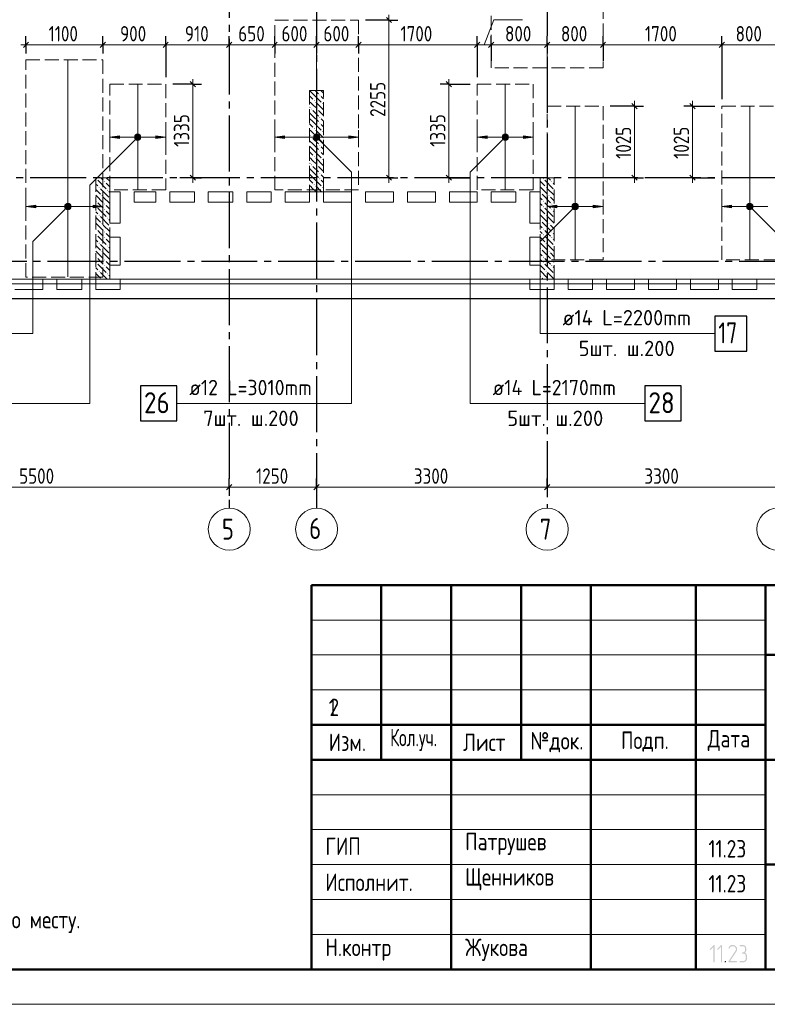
# Model space of a CAD drawing. Header units: millimetres. Extents: x 0 to 43617, y 0 to 59400.
# Tile 10 of 29: x 18824 to 29525, y 0 to 14092. Entities that reach past the tile are written whole.
import ezdxf

# ---------------------------------------------------------------- set-up
doc = ezdxf.new("R2010")
doc.units = ezdxf.units.MM
doc.linetypes.add('______2', pattern=[270, 200, -70])
doc.linetypes.add('______5', pattern=[1100, 800, -100, 100, -100])
for name, color, linetype, lineweight in [('Standard', 7, 'Continuous', 25), ('ДОП Верх по У', 7, 'Continuous', 25), ('ЖБ Пилон', 180, 'Continuous', 25), ('Оси', 40, '______5', 18), ('Позиционная метка номер позиции', 7, 'Continuous', 13), ('Примечания', 7, 'Continuous', 25)]:
    doc.layers.add(name, color=color, linetype=linetype, lineweight=lineweight)
doc.layers.add('ЖБ Перекрытие верхний уровень', color=7, linetype='Continuous', lineweight=25, true_color=0xe0e0ff)
doc.styles.add('GOST 2.304-81', font='txt')
doc.styles.add('ISOCPEUR', font='txt')

msp = doc.modelspace()

# ---------------------------------------------------------------- hatches: boundary and pattern name
at = {"layer": 'Standard', "linetype": 'Continuous', "lineweight": 25, "transparency": 33554687}
for points in [[(28772, 610), (28772, 609), (28772, 608), (28772, 607), (28771, 606), (28771, 605), (28771, 605), (28770, 604), (28769, 603), (28768, 602), (28767, 602), (28765, 601), (28763, 601), (28763, 601), (28762, 601), (28761, 602), (28761, 602), (28760, 602), (28759, 602), (28758, 603), (28757, 603), (28756, 604), (28756, 605), (28755, 605), (28755, 606), (28755, 607), (28754, 608), (28754, 609), (28754, 610), (28754, 820), (28716, 782), (28715, 780), (28713, 780), (28712, 779), (28710, 779), (28708, 779), (28707, 780), (28705, 780), (28704, 782), (28702, 783), (28702, 785), (28701, 786), (28701, 788), (28701, 788), (28701, 789), (28701, 790), (28702, 790), (28702, 791), (28702, 792), (28703, 793), (28704, 794), (28757, 848), (28758, 849), (28760, 849), (28761, 850), (28763, 850), (28765, 850), (28766, 849), (28768, 849), (28769, 848), (28770, 847), (28770, 846), (28771, 846), (28771, 845), (28772, 844), (28772, 843), (28772, 842), (28772, 841)], [(28878, 610), (28878, 609), (28878, 608), (28878, 607), (28878, 606), (28878, 605), (28877, 605), (28877, 604), (28876, 603), (28875, 602), (28873, 602), (28872, 601), (28870, 601), (28869, 601), (28869, 601), (28868, 602), (28867, 602), (28866, 602), (28865, 602), (28865, 603), (28863, 603), (28863, 604), (28862, 605), (28862, 605), (28861, 606), (28861, 607), (28861, 608), (28861, 609), (28861, 610), (28861, 820), (28823, 782), (28821, 780), (28820, 780), (28818, 779), (28817, 779), (28815, 779), (28813, 780), (28812, 780), (28810, 782), (28809, 783), (28808, 785), (28808, 786), (28808, 788), (28808, 788), (28808, 789), (28808, 790), (28808, 790), (28809, 791), (28809, 792), (28810, 793), (28810, 794), (28863, 848), (28865, 849), (28866, 849), (28868, 850), (28869, 850), (28871, 850), (28873, 849), (28874, 849), (28876, 848), (28876, 847), (28877, 846), (28877, 846), (28878, 845), (28878, 844), (28878, 843), (28878, 842), (28878, 841)], [(29082, 601), (28976, 601), (28975, 601), (28973, 602), (28971, 603), (28970, 604), (28969, 606), (28968, 607), (28967, 609), (28967, 611), (28967, 612), (28968, 613), (28968, 614), (28969, 615), (29066, 763), (29070, 770), (29073, 776), (29074, 779), (29074, 782), (29075, 786), (29075, 789), (29075, 791), (29075, 793), (29074, 795), (29074, 798), (29073, 800), (29073, 802), (29072, 804), (29071, 806), (29070, 807), (29069, 809), (29068, 811), (29067, 813), (29065, 814), (29064, 816), (29062, 818), (29060, 819), (29059, 821), (29057, 822), (29055, 823), (29053, 824), (29051, 826), (29049, 827), (29047, 828), (29045, 828), (29043, 829), (29041, 830), (29039, 831), (29036, 831), (29034, 831), (29032, 832), (29030, 832), (29028, 832), (29024, 832), (29021, 831), (29018, 831), (29016, 830), (29013, 829), (29010, 828), (29007, 827), (29005, 825), (29002, 823), (29000, 821), (28997, 819), (28995, 816), (28993, 813), (28991, 809), (28989, 806), (28988, 802), (28987, 800), (28986, 799), (28985, 798), (28984, 798), (28984, 797), (28982, 797), (28981, 796), (28980, 796), (28978, 796), (28976, 797), (28974, 797), (28973, 798), (28972, 799), (28972, 800), (28971, 800), (28971, 801), (28971, 802), (28970, 803), (28970, 804), (28970, 805), (28971, 808), (28972, 811), (28973, 813), (28974, 816), (28975, 818), (28976, 820), (28978, 823), (28979, 825), (28980, 827), (28982, 829), (28983, 831), (28985, 832), (28987, 834), (28988, 836), (28990, 837), (28992, 839), (28994, 840), (28998, 843), (29001, 845), (29005, 846), (29009, 848), (29013, 849), (29018, 849), (29022, 850), (29027, 850), (29030, 850), (29033, 850), (29036, 849), (29039, 849), (29042, 848), (29045, 848), (29048, 847), (29051, 846), (29054, 845), (29056, 843), (29059, 842), (29062, 840), (29064, 839), (29067, 837), (29070, 835), (29072, 833), (29075, 830), (29077, 828), (29079, 826), (29081, 823), (29083, 820), (29085, 818), (29087, 815), (29088, 813), (29089, 810), (29090, 807), (29091, 804), (29092, 801), (29092, 798), (29093, 795), (29093, 792), (29093, 789), (29093, 784), (29092, 780), (29092, 776), (29090, 772), (29090, 770), (29089, 767), (29088, 765), (29087, 763), (29086, 760), (29084, 758), (29083, 755), (29081, 753), (28993, 619), (29082, 619), (29084, 619), (29086, 618), (29087, 618), (29088, 616), (29090, 615), (29091, 613), (29091, 612), (29091, 610), (29091, 609), (29091, 607), (29090, 606), (29089, 604), (29088, 603), (29088, 603), (29087, 602), (29086, 602), (29085, 602), (29084, 601), (29083, 601)], [(29205, 737), (29208, 736), (29211, 734), (29214, 732), (29216, 730), (29219, 727), (29221, 724), (29223, 722), (29225, 718), (29227, 715), (29229, 712), (29230, 708), (29232, 705), (29233, 701), (29233, 697), (29234, 694), (29234, 690), (29234, 655), (29234, 652), (29233, 649), (29233, 646), (29233, 644), (29232, 641), (29231, 639), (29231, 636), (29230, 634), (29229, 632), (29228, 629), (29226, 627), (29225, 625), (29223, 623), (29222, 621), (29220, 619), (29218, 617), (29216, 615), (29214, 613), (29212, 611), (29210, 610), (29208, 609), (29205, 607), (29203, 606), (29201, 605), (29198, 604), (29196, 603), (29194, 603), (29191, 602), (29188, 602), (29186, 602), (29183, 601), (29180, 601), (29136, 601), (29134, 601), (29132, 602), (29131, 603), (29129, 604), (29128, 605), (29128, 607), (29127, 608), (29127, 610), (29127, 611), (29128, 613), (29128, 614), (29129, 616), (29130, 616), (29130, 617), (29131, 618), (29132, 618), (29133, 619), (29134, 619), (29135, 619), (29136, 619), (29180, 619), (29184, 619), (29188, 620), (29191, 620), (29194, 622), (29197, 623), (29200, 625), (29203, 627), (29206, 629), (29208, 632), (29210, 635), (29212, 638), (29213, 641), (29215, 644), (29215, 647), (29216, 651), (29216, 655), (29216, 690), (29216, 694), (29215, 697), (29215, 701), (29213, 704), (29212, 707), (29210, 710), (29208, 713), (29206, 715), (29203, 718), (29200, 720), (29197, 722), (29194, 723), (29191, 724), (29188, 725), (29184, 726), (29180, 726), (29171, 726), (29169, 726), (29168, 726), (29166, 727), (29165, 728), (29164, 730), (29163, 731), (29163, 733), (29163, 735), (29163, 736), (29163, 737), (29164, 738), (29165, 740), (29165, 741), (29166, 742), (29167, 742), (29167, 743), (29168, 743), (29169, 743), (29170, 743), (29171, 743), (29175, 743), (29179, 744), (29182, 745), (29185, 746), (29188, 747), (29191, 749), (29194, 751), (29197, 754), (29199, 756), (29201, 759), (29203, 762), (29204, 765), (29206, 768), (29206, 772), (29207, 775), (29207, 779), (29207, 797), (29207, 800), (29206, 804), (29206, 807), (29204, 810), (29203, 814), (29201, 816), (29199, 819), (29197, 822), (29194, 824), (29191, 826), (29188, 828), (29185, 830), (29182, 831), (29179, 832), (29175, 832), (29171, 832), (29136, 832), (29134, 832), (29132, 833), (29131, 834), (29129, 835), (29128, 836), (29128, 838), (29127, 839), (29127, 841), (29127, 842), (29128, 844), (29128, 845), (29129, 847), (29130, 847), (29130, 848), (29131, 849), (29132, 849), (29133, 850), (29134, 850), (29135, 850), (29136, 850), (29171, 850), (29174, 850), (29177, 850), (29180, 849), (29182, 849), (29185, 849), (29187, 848), (29190, 847), (29192, 846), (29194, 845), (29197, 844), (29199, 843), (29201, 841), (29203, 840), (29205, 838), (29207, 836), (29209, 835), (29211, 833), (29213, 831), (29214, 829), (29216, 826), (29217, 824), (29219, 822), (29220, 820), (29221, 817), (29222, 815), (29222, 813), (29223, 810), (29224, 807), (29224, 805), (29224, 802), (29225, 800), (29225, 797), (29225, 779), (29225, 773), (29225, 772), (29225, 771), (29225, 770), (29224, 770), (29224, 768), (29224, 767), (29223, 767), (29223, 766), (29223, 764), (29222, 761), (29221, 759), (29220, 756), (29218, 753), (29217, 751), (29215, 749), (29214, 746), (29212, 744), (29210, 742), (29208, 740)], [(28923, 619), (28924, 619), (28926, 618), (28927, 618), (28929, 616), (28930, 615), (28931, 613), (28932, 612), (28932, 610), (28932, 609), (28931, 607), (28930, 606), (28929, 604), (28929, 603), (28928, 603), (28927, 602), (28927, 602), (28926, 602), (28925, 601), (28924, 601), (28923, 601), (28921, 601), (28919, 602), (28917, 603), (28916, 604), (28915, 605), (28914, 607), (28914, 608), (28914, 610), (28914, 611), (28914, 613), (28915, 614), (28916, 616), (28917, 616), (28917, 617), (28918, 618), (28919, 618), (28920, 619), (28921, 619), (28922, 619)]]:
    msp.add_hatch(color=7, dxfattribs=at).paths.add_polyline_path(points, flags=16)
at = {"layer": 'ДОП Верх по У', "linetype": 'Continuous', "lineweight": 13, "transparency": 33554687}
for points in [[(20254, 12391), (20114, 12411), (20254, 12431)], [(22614, 12391), (22474, 12411), (22614, 12431)], [(25514, 12391), (25374, 12411), (25514, 12431)], [(19054, 11398), (18914, 11418), (19054, 11438)], [(26514, 11398), (26374, 11418), (26514, 11438)], [(29014, 11398), (28874, 11418), (29014, 11438)]]:
    msp.add_hatch(color=7, dxfattribs=at).paths.add_polyline_path(points, flags=16)
for points in [[(20482, 12392), (20482, 12430), (20476, 12411)], [(20482, 12430), (20495, 12379), (20495, 12443)], [(20482, 12430), (20482, 12392), (20495, 12379)], [(20495, 12443), (20514, 12374), (20514, 12449)], [(20495, 12443), (20495, 12379), (20514, 12374)], [(20514, 12449), (20514, 12374), (20533, 12379)], [(20514, 12449), (20533, 12379), (20533, 12443)], [(20533, 12443), (20533, 12379), (20546, 12392)], [(20533, 12443), (20546, 12392), (20546, 12430)], [(20546, 12430), (20546, 12392), (20551, 12411)], [(20774, 12391), (20914, 12411), (20774, 12431)], [(23042, 12392), (23042, 12430), (23036, 12411)], [(23042, 12430), (23055, 12379), (23055, 12443)], [(23042, 12430), (23042, 12392), (23055, 12379)], [(23055, 12443), (23074, 12374), (23074, 12449)], [(23055, 12443), (23055, 12379), (23074, 12374)], [(23074, 12449), (23074, 12374), (23093, 12379)], [(23074, 12449), (23093, 12379), (23093, 12443)], [(23093, 12443), (23093, 12379), (23106, 12392)], [(23093, 12443), (23106, 12392), (23106, 12430)], [(23106, 12430), (23106, 12392), (23111, 12411)], [(23534, 12391), (23674, 12411), (23534, 12431)], [(25742, 12392), (25742, 12430), (25736, 12411)], [(25742, 12430), (25755, 12379), (25755, 12443)], [(25742, 12430), (25742, 12392), (25755, 12379)], [(25755, 12443), (25774, 12374), (25774, 12449)], [(25755, 12443), (25755, 12379), (25774, 12374)], [(25774, 12449), (25774, 12374), (25793, 12379)], [(25774, 12449), (25793, 12379), (25793, 12443)], [(25793, 12443), (25793, 12379), (25806, 12392)], [(25793, 12443), (25806, 12392), (25806, 12430)], [(25806, 12430), (25806, 12392), (25811, 12411)], [(26034, 12391), (26174, 12411), (26034, 12431)], [(19482, 11399), (19482, 11437), (19477, 11418)], [(19482, 11437), (19495, 11386), (19495, 11450)], [(19482, 11437), (19482, 11399), (19495, 11386)], [(19495, 11450), (19514, 11380), (19514, 11455)], [(19495, 11450), (19495, 11386), (19514, 11380)], [(19514, 11455), (19514, 11380), (19533, 11386)], [(19514, 11455), (19533, 11386), (19533, 11450)], [(19533, 11450), (19533, 11386), (19546, 11399)], [(19533, 11450), (19546, 11399), (19546, 11437)], [(19546, 11437), (19546, 11399), (19551, 11418)], [(19874, 11398), (20014, 11418), (19874, 11438)], [(26742, 11399), (26742, 11437), (26736, 11418)], [(26742, 11437), (26755, 11386), (26755, 11450)], [(26742, 11437), (26742, 11399), (26755, 11386)], [(26755, 11450), (26774, 11380), (26774, 11455)], [(26755, 11450), (26755, 11386), (26774, 11380)], [(26774, 11455), (26774, 11380), (26793, 11386)], [(26774, 11455), (26793, 11386), (26793, 11450)], [(26793, 11450), (26793, 11386), (26806, 11399)], [(26793, 11450), (26806, 11399), (26806, 11437)], [(26806, 11437), (26806, 11399), (26811, 11418)], [(27034, 11398), (27174, 11418), (27034, 11438)], [(29242, 11399), (29242, 11437), (29236, 11418)], [(29242, 11437), (29255, 11386), (29255, 11450)], [(29242, 11437), (29242, 11399), (29255, 11386)], [(29255, 11450), (29274, 11380), (29274, 11455)], [(29255, 11450), (29255, 11386), (29274, 11380)], [(29274, 11455), (29274, 11380), (29293, 11386)], [(29274, 11455), (29293, 11386), (29293, 11450)], [(29293, 11450), (29293, 11386), (29306, 11399)], [(29293, 11450), (29306, 11399), (29306, 11437)], [(29306, 11437), (29306, 11399), (29311, 11418)]]:
    msp.add_hatch(color=7, dxfattribs=at).paths.add_polyline_path(points)
at = {"layer": 'ЖБ Пилон', "linetype": 'Continuous', "lineweight": 18, "transparency": 33554687}
for points in [[(23114, 13013), (23121, 13020), (23127, 13013), (23121, 13007)], [(23034, 12933), (23041, 12940), (23047, 12933), (23041, 12927)], [(23154, 12893), (23161, 12900), (23167, 12893), (23161, 12887)], [(22994, 12813), (23001, 12820), (23007, 12813), (23001, 12807)], [(23074, 12813), (23081, 12820), (23087, 12813), (23081, 12807)], [(23114, 12693), (23121, 12700), (23127, 12693), (23121, 12687)], [(23114, 12613), (23121, 12620), (23127, 12613), (23121, 12607)], [(22994, 12413), (23001, 12420), (23007, 12413), (23001, 12407)], [(23034, 12533), (23041, 12540), (23047, 12533), (23041, 12527)], [(23074, 12413), (23081, 12420), (23087, 12413), (23081, 12407)], [(23154, 12493), (23161, 12500), (23167, 12493), (23161, 12487)], [(23114, 12293), (23121, 12300), (23127, 12293), (23121, 12287)], [(23034, 12133), (23041, 12140), (23047, 12133), (23041, 12127)], [(23114, 12213), (23121, 12220), (23127, 12213), (23121, 12207)], [(22994, 12013), (23001, 12020), (23007, 12013), (23001, 12007)], [(23074, 12013), (23081, 12020), (23087, 12013), (23081, 12007)], [(23154, 12093), (23161, 12100), (23167, 12093), (23161, 12087)], [(23114, 11893), (23121, 11900), (23127, 11893), (23121, 11887)], [(19914, 11813), (19921, 11820), (19927, 11813), (19921, 11807)], [(19954, 11693), (19961, 11700), (19967, 11693), (19961, 11687)], [(20034, 11773), (20041, 11780), (20047, 11773), (20041, 11767)], [(23034, 11733), (23041, 11740), (23047, 11733), (23041, 11727)], [(23114, 11813), (23121, 11820), (23127, 11813), (23121, 11807)], [(23154, 11693), (23161, 11700), (23167, 11693), (23161, 11687)], [(26314, 11813), (26321, 11820), (26327, 11813), (26321, 11807)], [(26354, 11693), (26361, 11700), (26367, 11693), (26361, 11687)], [(26434, 11773), (26441, 11780), (26447, 11773), (26441, 11767)], [(19994, 11573), (20001, 11580), (20007, 11573), (20001, 11567)], [(20074, 11653), (20081, 11660), (20087, 11653), (20081, 11647)], [(26274, 11613), (26281, 11620), (26287, 11613), (26281, 11607)], [(26394, 11573), (26401, 11580), (26407, 11573), (26401, 11567)], [(19914, 11493), (19921, 11500), (19927, 11493), (19921, 11487)], [(19914, 11413), (19921, 11420), (19927, 11413), (19921, 11407)], [(20034, 11453), (20041, 11460), (20047, 11453), (20041, 11447)], [(26314, 11493), (26321, 11500), (26327, 11493), (26321, 11487)], [(26314, 11413), (26321, 11420), (26327, 11413), (26321, 11407)], [(26434, 11453), (26441, 11460), (26447, 11453), (26441, 11447)], [(19954, 11293), (19961, 11300), (19967, 11293), (19961, 11287)], [(20034, 11373), (20041, 11380), (20047, 11373), (20041, 11367)], [(26354, 11293), (26361, 11300), (26367, 11293), (26361, 11287)], [(26434, 11373), (26441, 11380), (26447, 11373), (26441, 11367)], [(19994, 11173), (20001, 11180), (20007, 11173), (20001, 11167)], [(20074, 11253), (20081, 11260), (20087, 11253), (20081, 11247)], [(26274, 11213), (26281, 11220), (26287, 11213), (26281, 11207)], [(26394, 11173), (26401, 11180), (26407, 11173), (26401, 11167)], [(19914, 11093), (19921, 11100), (19927, 11093), (19921, 11087)], [(19914, 11013), (19921, 11020), (19927, 11013), (19921, 11007)], [(20034, 11053), (20041, 11060), (20047, 11053), (20041, 11047)], [(26314, 11093), (26321, 11100), (26327, 11093), (26321, 11087)], [(26314, 11013), (26321, 11020), (26327, 11013), (26321, 11007)], [(26434, 11053), (26441, 11060), (26447, 11053), (26441, 11047)], [(19954, 10893), (19961, 10900), (19967, 10893), (19961, 10887)], [(20034, 10973), (20041, 10980), (20047, 10973), (20041, 10967)], [(20074, 10853), (20081, 10860), (20087, 10853), (20081, 10847)], [(26354, 10893), (26361, 10900), (26367, 10893), (26361, 10887)], [(26434, 10973), (26441, 10980), (26447, 10973), (26441, 10967)], [(19994, 10773), (20001, 10780), (20007, 10773), (20001, 10767)], [(26274, 10813), (26281, 10820), (26287, 10813), (26281, 10807)], [(26394, 10773), (26401, 10780), (26407, 10773), (26401, 10767)], [(19914, 10693), (19921, 10700), (19927, 10693), (19921, 10687)], [(19914, 10613), (19921, 10620), (19927, 10613), (19921, 10607)], [(20034, 10653), (20041, 10660), (20047, 10653), (20041, 10647)], [(20034, 10573), (20041, 10580), (20047, 10573), (20041, 10567)], [(26314, 10693), (26321, 10700), (26327, 10693), (26321, 10687)], [(26314, 10613), (26321, 10620), (26327, 10613), (26321, 10607)], [(26434, 10653), (26441, 10660), (26447, 10653), (26441, 10647)], [(26434, 10573), (26441, 10580), (26447, 10573), (26441, 10567)], [(19954, 10493), (19961, 10500), (19967, 10493), (19961, 10487)], [(20074, 10453), (20081, 10460), (20087, 10453), (20081, 10447)], [(26354, 10493), (26361, 10500), (26367, 10493), (26361, 10487)], [(26274, 10413), (26281, 10420), (26287, 10413), (26281, 10407)]]:
    msp.add_hatch(color=7, dxfattribs=at).paths.add_polyline_path(points, flags=16)
at = {"layer": 'Позиционная метка номер позиции', "linetype": 'Continuous', "lineweight": 13, "transparency": 33554687}
for points in [[(20546, 12379), (20482, 12443), (20471, 12422)], [(20546, 12379), (20471, 12422), (20525, 12368)], [(20525, 12368), (20471, 12422), (20471, 12400)], [(20557, 12400), (20503, 12454), (20482, 12443)], [(20557, 12400), (20482, 12443), (20546, 12379)], [(20557, 12422), (20525, 12454), (20503, 12454)], [(20557, 12422), (20503, 12454), (20557, 12400)], [(20525, 12454), (20557, 12422), (20546, 12443)], [(23031, 12422), (23063, 12454), (23042, 12443)], [(23063, 12454), (23031, 12422), (23031, 12400)], [(23063, 12454), (23031, 12400), (23085, 12454)], [(23085, 12454), (23031, 12400), (23042, 12379)], [(23085, 12454), (23042, 12379), (23106, 12443)], [(23106, 12443), (23042, 12379), (23063, 12368)], [(23106, 12443), (23063, 12368), (23117, 12422)], [(23117, 12422), (23063, 12368), (23085, 12368)], [(23117, 12422), (23085, 12368), (23117, 12400)], [(25806, 12379), (25742, 12443), (25731, 12422)], [(25806, 12379), (25731, 12422), (25785, 12368)], [(25785, 12368), (25731, 12422), (25731, 12400)], [(25817, 12400), (25763, 12454), (25742, 12443)], [(25817, 12400), (25742, 12443), (25806, 12379)], [(25817, 12422), (25785, 12454), (25763, 12454)], [(25817, 12422), (25763, 12454), (25817, 12400)], [(25785, 12454), (25817, 12422), (25806, 12443)], [(20525, 12368), (20471, 12400), (20503, 12368)], [(20503, 12368), (20471, 12400), (20482, 12379)], [(23117, 12400), (23085, 12368), (23106, 12379)], [(25785, 12368), (25731, 12400), (25763, 12368)], [(25763, 12368), (25731, 12400), (25742, 12379)], [(19546, 11386), (19482, 11450), (19471, 11429)], [(19546, 11386), (19471, 11429), (19525, 11375)], [(19525, 11375), (19471, 11429), (19471, 11406)], [(19557, 11406), (19503, 11461), (19482, 11450)], [(19557, 11406), (19482, 11450), (19546, 11386)], [(19557, 11429), (19525, 11461), (19503, 11461)], [(19557, 11429), (19503, 11461), (19557, 11406)], [(19525, 11461), (19557, 11429), (19546, 11450)], [(26806, 11386), (26742, 11450), (26731, 11429)], [(26806, 11386), (26731, 11429), (26785, 11375)], [(26785, 11375), (26731, 11429), (26731, 11406)], [(26817, 11406), (26763, 11461), (26742, 11450)], [(26817, 11406), (26742, 11450), (26806, 11386)], [(26817, 11429), (26785, 11461), (26763, 11461)], [(26817, 11429), (26763, 11461), (26817, 11406)], [(26785, 11461), (26817, 11429), (26806, 11450)], [(29231, 11429), (29263, 11461), (29242, 11450)], [(29263, 11461), (29231, 11429), (29231, 11406)], [(29263, 11461), (29231, 11406), (29285, 11461)], [(29285, 11461), (29231, 11406), (29242, 11386)], [(29285, 11461), (29242, 11386), (29306, 11450)], [(29306, 11450), (29242, 11386), (29263, 11375)], [(29306, 11450), (29263, 11375), (29317, 11429)], [(29317, 11429), (29263, 11375), (29285, 11375)], [(29317, 11429), (29285, 11375), (29317, 11406)], [(19525, 11375), (19471, 11406), (19503, 11375)], [(19503, 11375), (19471, 11406), (19482, 11386)], [(26785, 11375), (26731, 11406), (26763, 11375)], [(26763, 11375), (26731, 11406), (26742, 11386)], [(29317, 11406), (29285, 11375), (29306, 11386)]]:
    msp.add_hatch(color=7, dxfattribs=at).paths.add_polyline_path(points)

# ---------------------------------------------------------------- linework, layer by layer
at = {"layer": 'Standard', "color": 7, "linetype": 'Continuous', "lineweight": 25, "transparency": 33554687}
for p, q in [((24072, 14125), (24147, 14050)), ((18877, 13694), (18951, 13769)), ((19977, 13694), (20051, 13769)), ((20876, 13694), (20951, 13769)), ((21786, 13694), (21861, 13769)), ((22436, 13694), (22511, 13769)), ((23036, 13694), (23111, 13769)), ((23636, 13694), (23711, 13769)), ((25336, 13694), (25411, 13769)), ((25536, 13694), (25611, 13769)), ((26336, 13694), (26411, 13769)), ((27136, 13694), (27211, 13769)), ((28836, 13694), (28911, 13769)), ((21264, 13205), (21339, 13130)), ((24930, 13205), (25005, 13130)), ((27588, 12893), (27663, 12818)), ((28416, 12893), (28491, 12818)), ((21264, 11868), (21339, 11793)), ((24072, 11868), (24147, 11793)), ((24930, 11868), (25005, 11793)), ((27588, 11868), (27663, 11793)), ((28416, 11868), (28491, 11793)), ((21786, 7363), (21861, 7438)), ((23036, 7363), (23111, 7438)), ((26336, 7363), (26411, 7438)), ((23000, 500), (41500, 500)), ((23000, 500), (41500, 500)), ((23000, 500), (41500, 500))]:
    msp.add_line(p, q, dxfattribs=at)
at = {"layer": 'Standard', "color": 7, "linetype": 'Continuous', "lineweight": 13, "transparency": 33554687}
for p, q in [((24110, 14087), (24110, 14162)), ((25474, 13731), (25613, 14089)), ((25613, 14089), (26019, 14089)), ((18914, 13731), (18839, 13731)), ((18914, 13731), (20014, 13731)), ((20014, 13731), (20914, 13731)), ((20914, 13731), (21824, 13731)), ((21824, 13731), (22474, 13731)), ((22474, 13731), (23074, 13731)), ((23074, 13731), (23674, 13731)), ((23674, 13731), (25374, 13731)), ((25374, 13731), (25574, 13731)), ((25574, 13731), (26374, 13731)), ((26374, 13731), (27174, 13731)), ((27174, 13731), (28874, 13731)), ((28874, 13731), (29674, 13731)), ((21302, 13167), (21302, 13242)), ((24967, 13167), (24967, 13242)), ((27626, 12855), (27626, 12930)), ((28454, 12855), (28454, 12930)), ((21302, 11830), (21302, 11755)), ((24110, 11830), (24110, 11755)), ((24967, 11830), (24967, 11755)), ((27626, 11830), (27626, 11755)), ((28454, 11830), (28454, 11755)), ((16324, 7400), (21824, 7400)), ((21824, 7400), (23074, 7400)), ((23074, 7400), (26374, 7400)), ((26374, 7400), (29674, 7400)), ((23000, 5500), (29500, 5500)), ((23000, 5000), (29500, 5000)), ((23000, 4500), (29500, 4500)), ((23000, 3000), (29500, 3000)), ((23000, 2500), (29500, 2500)), ((23000, 2500), (29500, 2500)), ((23000, 2000), (29500, 2000)), ((23000, 2000), (29500, 2000)), ((23000, 1500), (29500, 1500)), ((23000, 1000), (29500, 1000))]:
    msp.add_line(p, q, dxfattribs=at)
at = {"layer": 'Standard', "color": 251, "linetype": 'Continuous', "lineweight": -3, "true_color": 0x656565, "transparency": 33554687}
for p, q in [((24110, 14087), (23774, 14087)), ((24110, 14087), (23985, 14087)), ((24110, 14087), (24235, 14087)), ((18914, 13731), (18914, 13856)), ((20014, 13731), (20014, 13856)), ((20914, 13731), (20914, 13856)), ((21824, 13731), (21824, 13856)), ((22474, 13731), (22474, 13856)), ((23074, 13731), (23074, 13856)), ((23674, 13731), (23674, 13856)), ((25374, 13731), (25374, 13856)), ((25574, 13731), (25574, 13856)), ((26374, 13731), (26374, 13856)), ((27174, 13731), (27174, 13856)), ((28874, 13731), (28874, 13856)), ((18914, 13731), (18914, 13606)), ((18914, 13731), (18914, 13731)), ((20014, 13731), (20014, 13606)), ((20014, 13731), (20014, 13731)), ((20914, 13731), (20914, 13606)), ((20914, 13731), (20914, 13267)), ((21824, 13731), (21824, 13606)), ((21824, 13731), (21824, 13267)), ((22474, 13731), (22474, 13606)), ((22474, 13731), (22474, 13731)), ((23074, 13731), (23074, 13606)), ((23074, 13731), (23074, 13731)), ((23674, 13731), (23674, 13606)), ((23674, 13731), (23674, 13731)), ((25374, 13731), (25374, 13606)), ((25374, 13731), (25374, 13267)), ((25574, 13731), (25574, 13606)), ((25574, 13731), (25574, 13505)), ((26374, 13731), (26374, 13606)), ((26374, 13731), (26374, 13731)), ((27174, 13731), (27174, 13606)), ((27174, 13731), (27174, 13505)), ((28874, 13731), (28874, 13606)), ((28874, 13731), (28874, 12955)), ((21302, 13167), (21014, 13167)), ((21302, 13167), (21177, 13167)), ((21302, 13167), (21427, 13167)), ((24967, 13167), (24842, 13167)), ((24967, 13167), (25092, 13167)), ((24967, 13167), (25274, 13167)), ((27626, 12855), (27274, 12855)), ((27626, 12855), (27501, 12855)), ((27626, 12855), (27751, 12855)), ((28454, 12855), (28329, 12855)), ((28454, 12855), (28579, 12855)), ((21302, 11830), (21114, 11830)), ((21302, 11830), (21177, 11830)), ((21302, 11830), (21427, 11830)), ((24110, 11830), (23674, 11830)), ((24110, 11830), (23985, 11830)), ((24110, 11830), (24235, 11830)), ((24967, 11830), (24842, 11830)), ((24967, 11830), (25092, 11830)), ((24967, 11830), (25274, 11830)), ((27626, 11830), (27274, 11830)), ((27626, 11830), (27501, 11830)), ((27626, 11830), (27751, 11830)), ((28454, 11830), (28329, 11830)), ((28454, 11830), (28579, 11830)), ((28454, 11830), (28774, 11830)), ((21824, 7400), (21824, 7525)), ((23074, 7400), (23074, 7525)), ((26374, 7400), (26374, 7525)), ((21824, 7400), (21824, 7275)), ((21824, 7400), (21824, 7400)), ((23074, 7400), (23074, 7275)), ((23074, 7400), (23074, 7400)), ((26374, 7400), (26374, 7275)), ((26374, 7400), (26374, 7400))]:
    msp.add_line(p, q, dxfattribs=at)
at = {"layer": 'Standard', "color": 7, "linetype": 'Continuous', "lineweight": 50, "transparency": 33554687}
for p, q in [((23000, 500), (23000, 6000)), ((23000, 6000), (41500, 6000)), ((24000, 3500), (24000, 6000)), ((25000, 500), (25000, 6000)), ((26000, 3500), (26000, 6000)), ((27000, 500), (27000, 6000)), ((28500, 500), (28500, 6000)), ((29500, 500), (29500, 6000)), ((29500, 5000), (41500, 5000)), ((23000, 4000), (29500, 4000)), ((23000, 4000), (29500, 4000)), ((23000, 3500), (29500, 3500)), ((23000, 3500), (29500, 3500)), ((29500, 3500), (41500, 3500)), ((29500, 2000), (41500, 2000))]:
    msp.add_line(p, q, dxfattribs=at)
at = {"layer": 'Standard', "color": 7, "linetype": 'Continuous', "lineweight": 13, "transparency": 33554687}
msp.add_lwpolyline([(0, 0), (42000, 0), (42000, 59400), (0, 59400), (0, 0)], close=True, dxfattribs=at)
for points in [[(42000, 59400), (0, 59400), (0, 0), (42000, 0), (42000, 59400)], [(42000, 59400), (0, 59400), (0, 0), (42000, 0), (42000, 59400)], [(7674, 10380), (33074, 10380), (33074, 57220), (7674, 57220), (7674, 10380)], [(24110, 14087), (24110, 12692), (24110, 12692), (24110, 11830)], [(21302, 13167), (21302, 12251), (21302, 12251), (21302, 11830)], [(24967, 13167), (24967, 12270), (24967, 12270), (24967, 11830)], [(27626, 12855), (27626, 12118), (27626, 12118), (27626, 11830)], [(28454, 12855), (28454, 12126), (28454, 12126), (28454, 11830)]]:
    msp.add_lwpolyline(points, dxfattribs=at)
at = {"layer": 'Standard', "color": 7, "linetype": 'Continuous', "lineweight": 50, "transparency": 33554687}
msp.add_lwpolyline([(2000, 58900), (41500, 58900), (41500, 500), (2000, 500), (2000, 58900)], close=True, dxfattribs=at)
at = {"layer": 'Standard', "color": 7, "linetype": 'Continuous', "lineweight": 25, "transparency": 33554687}
for points in [[(7394, 10100), (33074, 10100), (33074, 57220), (7394, 57220), (7394, 10100)], [(41500, 6000), (23000, 6000), (23000, 500), (41500, 500), (41500, 6000)]]:
    msp.add_lwpolyline(points, dxfattribs=at)
at = {"layer": 'Standard', "color": 254, "linetype": 'Continuous', "lineweight": 13, "true_color": 0xc4c4ff, "transparency": 33554687}
msp.add_lwpolyline([(7606, 10312), (32674, 10312), (32674, 56820), (7606, 56820), (7606, 10312)], dxfattribs=at)
at = {"layer": 'Standard', "color": 251, "linetype": 'Continuous', "lineweight": -3, "true_color": 0x656565, "transparency": 33554687}
msp.add_lwpolyline([(28454, 12855), (28662, 12855), (28662, 12855), (28774, 12855)], dxfattribs=at)
at = {"layer": 'ДОП Верх по У', "color": 7, "linetype": 'Continuous', "lineweight": 18, "transparency": 33554687}
for p, q in [((26374, 13411), (26374, 16999)), ((23074, 14081), (23074, 11661)), ((19514, 13510), (19514, 10412)), ((20514, 13162), (20514, 11662)), ((25774, 13162), (25774, 11662)), ((26774, 12848), (26774, 10662)), ((29274, 12848), (29274, 10662))]:
    msp.add_line(p, q, dxfattribs=at)
at = {"layer": 'ДОП Верх по У', "color": 251, "linetype": 'Continuous', "lineweight": 13, "true_color": 0x494949, "transparency": 33554687}
for p, q in [((20114, 12411), (20114, 12511)), ((20114, 12411), (20254, 12431)), ((20254, 12391), (20114, 12411)), ((20114, 12411), (20114, 12311)), ((20114, 12411), (20114, 12411)), ((20254, 12431), (20254, 12391)), ((20254, 12411), (20484, 12411)), ((20514, 12449), (20514, 12449)), ((20544, 12411), (20774, 12411)), ((20914, 12411), (20774, 12431)), ((20774, 12431), (20774, 12391)), ((20774, 12391), (20914, 12411)), ((20914, 12411), (20914, 12511)), ((20914, 12411), (20914, 12311)), ((20914, 12411), (20914, 12411)), ((22474, 12411), (22474, 12511)), ((22474, 12411), (22614, 12431)), ((22614, 12391), (22474, 12411)), ((22474, 12411), (22474, 12311)), ((22474, 12411), (22474, 12411)), ((22614, 12431), (22614, 12391)), ((22614, 12411), (23044, 12411)), ((23074, 12449), (23074, 12449)), ((23104, 12411), (23534, 12411)), ((23674, 12411), (23534, 12431)), ((23534, 12431), (23534, 12391)), ((23534, 12391), (23674, 12411)), ((23674, 12411), (23674, 12511)), ((23674, 12411), (23674, 12311)), ((23674, 12411), (23674, 12411)), ((25374, 12411), (25374, 12511)), ((25374, 12411), (25514, 12431)), ((25514, 12391), (25374, 12411)), ((25374, 12411), (25374, 12311)), ((25374, 12411), (25374, 12411)), ((25514, 12431), (25514, 12391)), ((25514, 12411), (25744, 12411)), ((25774, 12449), (25774, 12449)), ((25804, 12411), (26034, 12411)), ((26174, 12411), (26034, 12431)), ((26034, 12431), (26034, 12391)), ((26034, 12391), (26174, 12411)), ((26174, 12411), (26174, 12511)), ((26174, 12411), (26174, 12311)), ((26174, 12411), (26174, 12411)), ((20514, 12374), (20514, 12374)), ((23074, 12374), (23074, 12374)), ((25774, 12374), (25774, 12374)), ((18914, 11418), (18914, 11518)), ((18914, 11418), (19054, 11438)), ((19054, 11398), (18914, 11418)), ((18914, 11418), (18914, 11318)), ((18914, 11418), (18914, 11418)), ((19054, 11438), (19054, 11398)), ((19054, 11418), (19484, 11418)), ((19514, 11455), (19514, 11455)), ((19544, 11418), (19874, 11418)), ((20014, 11418), (19874, 11438)), ((19874, 11438), (19874, 11398)), ((19874, 11398), (20014, 11418)), ((20014, 11418), (20014, 11518)), ((20014, 11418), (20014, 11318)), ((20014, 11418), (20014, 11418)), ((26374, 11418), (26374, 11518)), ((26374, 11418), (26514, 11438)), ((26514, 11398), (26374, 11418)), ((26374, 11418), (26374, 11318)), ((26374, 11418), (26374, 11418)), ((26514, 11438), (26514, 11398)), ((26514, 11418), (26744, 11418)), ((26774, 11455), (26774, 11455)), ((26804, 11418), (27034, 11418)), ((27174, 11418), (27034, 11438)), ((27034, 11438), (27034, 11398)), ((27034, 11398), (27174, 11418)), ((27174, 11418), (27174, 11518)), ((27174, 11418), (27174, 11318)), ((27174, 11418), (27174, 11418)), ((28874, 11418), (28874, 11518)), ((28874, 11418), (29014, 11438)), ((29014, 11398), (28874, 11418)), ((28874, 11418), (28874, 11318)), ((28874, 11418), (28874, 11418)), ((29014, 11438), (29014, 11398)), ((29014, 11418), (29244, 11418)), ((29274, 11455), (29274, 11455)), ((29304, 11418), (29534, 11418)), ((19514, 11380), (19514, 11380)), ((26774, 11380), (26774, 11380)), ((29274, 11380), (29274, 11380))]:
    msp.add_line(p, q, dxfattribs=at)
at = {"layer": 'ДОП Верх по У', "color": 7, "linetype": 'Continuous', "lineweight": 13, "transparency": 33554687}
for p, q in [((26574, 9600), (28682, 9600)), ((21232, 8600), (23274, 8600)), ((25574, 8600), (27638, 8600))]:
    msp.add_line(p, q, dxfattribs=at)
at = {"layer": 'ДОП Верх по У', "color": 7, "linetype": 'Continuous', "lineweight": 25, "transparency": 33554687}
for points in [[(28774, 9350), (29234, 9350), (29234, 9850), (28774, 9850), (28774, 9350)], [(20554, 8350), (21074, 8350), (21074, 8850), (20554, 8850), (20554, 8350)], [(27774, 8350), (28294, 8350), (28294, 8850), (27774, 8850), (27774, 8350)]]:
    msp.add_lwpolyline(points, dxfattribs=at)
at = {"layer": 'ДОП Верх по У', "color": 251, "linetype": 'Continuous', "lineweight": 13, "true_color": 0x494949, "transparency": 33554687}
for centre in [(20514, 12411), (23074, 12411), (25774, 12411), (19514, 11418), (26774, 11418), (29274, 11418)]:
    msp.add_circle(centre, 37.5, dxfattribs=at)
at = {"layer": 'ЖБ Перекрытие верхний уровень', "color": 7, "linetype": 'Continuous', "lineweight": 18, "transparency": 33554687}
for p, q in [((20114, 11180), (20114, 11630)), ((20114, 11630), (20264, 11630)), ((20264, 11630), (20264, 11180)), ((20464, 11480), (20464, 11630)), ((20464, 11630), (20774, 11630)), ((20774, 11630), (20774, 11480)), ((20974, 11480), (20974, 11630)), ((20974, 11630), (21324, 11630)), ((21324, 11630), (21324, 11480)), ((21524, 11480), (21524, 11630)), ((21524, 11630), (21874, 11630)), ((21874, 11630), (21874, 11480)), ((22074, 11480), (22074, 11630)), ((22074, 11630), (22424, 11630)), ((22424, 11630), (22424, 11480)), ((22624, 11480), (22624, 11630)), ((22624, 11630), (22974, 11630)), ((22974, 11630), (22974, 11480)), ((23174, 11480), (23174, 11630)), ((23174, 11630), (23574, 11630)), ((23574, 11630), (23574, 11480)), ((23774, 11480), (23774, 11630)), ((23774, 11630), (24174, 11630)), ((24174, 11630), (24174, 11480)), ((24374, 11480), (24374, 11630)), ((24374, 11630), (24774, 11630)), ((24774, 11630), (24774, 11480)), ((24974, 11480), (24974, 11630)), ((24974, 11630), (25374, 11630)), ((25374, 11630), (25374, 11480)), ((25574, 11480), (25574, 11630)), ((25574, 11630), (25924, 11630)), ((25924, 11630), (25924, 11480)), ((26124, 11180), (26124, 11630)), ((26124, 11630), (26274, 11630)), ((26274, 11630), (26274, 11180)), ((20774, 11480), (20464, 11480)), ((21324, 11480), (20974, 11480)), ((21874, 11480), (21524, 11480)), ((22424, 11480), (22074, 11480)), ((22974, 11480), (22624, 11480)), ((23574, 11480), (23174, 11480)), ((24174, 11480), (23774, 11480)), ((24774, 11480), (24374, 11480)), ((25374, 11480), (24974, 11480)), ((25924, 11480), (25574, 11480)), ((20264, 11180), (20114, 11180)), ((26274, 11180), (26124, 11180)), ((20114, 10580), (20114, 10980)), ((20114, 10980), (20264, 10980)), ((20264, 10980), (20264, 10580)), ((26124, 10580), (26124, 10980)), ((26124, 10980), (26274, 10980)), ((26274, 10980), (26274, 10580)), ((20264, 10580), (20114, 10580)), ((26274, 10580), (26124, 10580)), ((18754, 10380), (19154, 10380)), ((19154, 10380), (19154, 10230)), ((19354, 10230), (19354, 10380)), ((19354, 10380), (19714, 10380)), ((19714, 10380), (19714, 10230)), ((19914, 10230), (19914, 10380)), ((19914, 10380), (20264, 10380)), ((20264, 10380), (20264, 10230)), ((26124, 10230), (26124, 10380)), ((26124, 10380), (26474, 10380)), ((26474, 10380), (26474, 10230)), ((26674, 10230), (26674, 10380)), ((26674, 10380), (27024, 10380)), ((27024, 10380), (27024, 10230)), ((27224, 10230), (27224, 10380)), ((27224, 10380), (27624, 10380)), ((27624, 10380), (27624, 10230)), ((27824, 10230), (27824, 10380)), ((27824, 10380), (28224, 10380)), ((28224, 10380), (28224, 10230)), ((28424, 10230), (28424, 10380)), ((28424, 10380), (28824, 10380)), ((28824, 10380), (28824, 10230)), ((29024, 10380), (29374, 10380)), ((29024, 10230), (29024, 10380)), ((29374, 10380), (29374, 10230)), ((19154, 10230), (18754, 10230)), ((19714, 10230), (19354, 10230)), ((20264, 10230), (19914, 10230)), ((26474, 10230), (26124, 10230)), ((27024, 10230), (26674, 10230)), ((27624, 10230), (27224, 10230)), ((28224, 10230), (27824, 10230)), ((28824, 10230), (28424, 10230)), ((29374, 10230), (29024, 10230)), ((18094, 10100), (33074, 10100))]:
    msp.add_line(p, q, dxfattribs=at)
at = {"layer": 'ЖБ Пилон', "color": 253, "linetype": '______2', "lineweight": 13, "true_color": 0xa0a0a0, "transparency": 33554687}
for p, q in [((22974, 13080), (22974, 11630)), ((23174, 13080), (22974, 13080)), ((23174, 11630), (23174, 13080)), ((19914, 11830), (19914, 10380)), ((20114, 11830), (19914, 11830)), ((20114, 10380), (20114, 11830)), ((26274, 11830), (26274, 10380)), ((26474, 11830), (26274, 11830)), ((26474, 10380), (26474, 11830)), ((22974, 11630), (23174, 11630)), ((19914, 10380), (20114, 10380)), ((26274, 10380), (26474, 10380))]:
    msp.add_line(p, q, dxfattribs=at)
at = {"layer": 'ЖБ Пилон', "color": 9, "linetype": 'Continuous', "lineweight": 18, "true_color": 0xc7c7c7, "transparency": 33554687}
for p, q in [((22974, 13080), (23021, 13033)), ((22974, 13000), (23021, 12953)), ((23021, 13033), (23141, 12913)), ((23054, 13080), (23101, 13033)), ((23174, 13040), (23141, 13073)), ((23141, 12993), (23174, 12960)), ((22974, 12840), (22981, 12833)), ((23021, 12873), (22981, 12913)), ((23061, 12833), (23021, 12873)), ((23061, 12913), (23174, 12800)), ((23021, 12713), (22974, 12760)), ((23021, 12793), (23101, 12713)), ((23021, 12713), (23101, 12633)), ((23101, 12793), (23174, 12720)), ((22974, 12680), (23021, 12633)), ((22974, 12600), (23021, 12553)), ((23021, 12633), (23141, 12513)), ((23174, 12640), (23141, 12673)), ((23141, 12593), (23174, 12560)), ((22974, 12440), (22981, 12433)), ((23021, 12473), (22981, 12513)), ((23061, 12433), (23021, 12473)), ((23061, 12513), (23174, 12400)), ((23021, 12313), (22974, 12360)), ((22974, 12280), (23021, 12233)), ((23021, 12393), (23101, 12313)), ((23021, 12313), (23101, 12233)), ((23101, 12393), (23174, 12320)), ((23174, 12240), (23141, 12273)), ((22974, 12200), (23021, 12153)), ((23021, 12233), (23141, 12113)), ((23141, 12193), (23174, 12160)), ((22974, 12040), (22981, 12033)), ((23021, 12073), (22981, 12113)), ((23061, 12033), (23021, 12073)), ((23021, 11993), (23101, 11913)), ((23061, 12113), (23174, 12000)), ((23101, 11993), (23174, 11920)), ((23021, 11913), (22974, 11960)), ((22974, 11880), (23021, 11833)), ((23021, 11913), (23101, 11833)), ((23174, 11840), (23141, 11873)), ((19914, 11740), (19941, 11713)), ((19941, 11793), (20061, 11673)), ((20021, 11793), (19984, 11830)), ((20061, 11753), (20114, 11700)), ((20064, 11830), (20114, 11780)), ((22974, 11800), (23021, 11753)), ((23021, 11673), (22981, 11713)), ((23021, 11833), (23141, 11713)), ((23061, 11713), (23144, 11630)), ((23141, 11793), (23174, 11760)), ((26274, 11780), (26341, 11713)), ((26274, 11700), (26381, 11593)), ((26341, 11793), (26461, 11673)), ((26421, 11793), (26384, 11830)), ((26461, 11753), (26474, 11740)), ((26464, 11830), (26474, 11820)), ((19914, 11660), (19981, 11593)), ((19914, 11580), (20021, 11473)), ((19981, 11673), (20101, 11553)), ((20114, 11620), (20101, 11633)), ((22974, 11640), (22981, 11633)), ((23061, 11633), (23021, 11673)), ((26301, 11593), (26421, 11473)), ((26381, 11673), (26474, 11580)), ((19981, 11433), (19941, 11473)), ((20021, 11393), (19981, 11433)), ((20114, 11460), (20021, 11553)), ((20061, 11433), (20114, 11380)), ((26274, 11540), (26301, 11513)), ((26274, 11460), (26301, 11433)), ((26381, 11433), (26341, 11473)), ((26421, 11393), (26381, 11433)), ((26474, 11500), (26421, 11553)), ((26461, 11433), (26474, 11420)), ((19914, 11340), (19941, 11313)), ((19941, 11393), (20061, 11273)), ((20061, 11353), (20114, 11300)), ((26274, 11380), (26341, 11313)), ((26274, 11300), (26381, 11193)), ((26341, 11393), (26461, 11273)), ((26461, 11353), (26474, 11340)), ((19914, 11260), (19981, 11193)), ((19914, 11180), (20021, 11073)), ((19981, 11273), (20101, 11153)), ((20114, 11060), (20021, 11153)), ((20114, 11220), (20101, 11233)), ((26274, 11140), (26301, 11113)), ((26301, 11193), (26421, 11073)), ((26381, 11273), (26474, 11180)), ((26474, 11100), (26421, 11153)), ((19981, 11033), (19941, 11073)), ((19941, 10993), (20061, 10873)), ((20021, 10993), (19981, 11033)), ((20061, 11033), (20114, 10980)), ((26274, 11060), (26301, 11033)), ((26381, 11033), (26341, 11073)), ((26341, 10993), (26461, 10873)), ((26421, 10993), (26381, 11033)), ((26461, 11033), (26474, 11020)), ((19914, 10940), (19941, 10913)), ((19914, 10860), (19981, 10793)), ((19981, 10873), (20101, 10753)), ((20061, 10953), (20114, 10900)), ((26274, 10980), (26341, 10913)), ((26274, 10900), (26381, 10793)), ((26381, 10873), (26474, 10780)), ((26461, 10953), (26474, 10940)), ((19914, 10780), (20021, 10673)), ((20114, 10660), (20021, 10753)), ((20114, 10820), (20101, 10833)), ((26274, 10740), (26301, 10713)), ((26301, 10793), (26421, 10673)), ((26474, 10700), (26421, 10753)), ((19981, 10633), (19941, 10673)), ((19941, 10593), (20061, 10473)), ((20021, 10593), (19981, 10633)), ((20061, 10633), (20114, 10580)), ((26274, 10660), (26301, 10633)), ((26274, 10580), (26341, 10513)), ((26381, 10633), (26341, 10673)), ((26341, 10593), (26461, 10473)), ((26421, 10593), (26381, 10633)), ((26461, 10633), (26474, 10620)), ((19914, 10540), (19941, 10513)), ((19914, 10460), (19981, 10393)), ((19981, 10473), (20074, 10380)), ((20061, 10553), (20114, 10500)), ((20114, 10420), (20101, 10433)), ((26274, 10500), (26381, 10393)), ((26381, 10473), (26474, 10380)), ((26461, 10553), (26474, 10540)), ((19914, 10380), (19914, 10380)), ((26301, 10393), (26314, 10380))]:
    msp.add_line(p, q, dxfattribs=at)
at = {"layer": 'Оси', "color": 8, "linetype": '______5', "lineweight": -3, "transparency": 33554687}
for p, q in [((21824, 57820), (21824, 7100)), ((26374, 50960), (26374, 7100)), ((23074, 50790), (23074, 7100)), ((34074, 11830), (3600, 11830)), ((33224, 10630), (3600, 10630))]:
    msp.add_line(p, q, dxfattribs=at)
at = {"layer": 'Оси', "color": 7, "linetype": 'Continuous', "lineweight": 13, "transparency": 33554687}
for centre in [(21824, 6800), (23074, 6800), (26374, 6800), (29674, 6800)]:
    msp.add_circle(centre, 300, dxfattribs=at)
at = {"layer": 'Позиционная метка номер позиции', "color": 7, "linetype": 'Continuous', "lineweight": 13, "transparency": 33554687}
for p, q in [((20482, 12443), (20482, 12443)), ((20546, 12443), (20546, 12443)), ((23042, 12443), (23042, 12443)), ((23106, 12443), (23106, 12443)), ((25742, 12443), (25742, 12443)), ((25806, 12443), (25806, 12443)), ((20482, 12379), (20482, 12379)), ((20546, 12379), (20546, 12379)), ((23042, 12379), (23042, 12379)), ((23106, 12379), (23106, 12379)), ((25742, 12379), (25742, 12379)), ((25806, 12379), (25806, 12379)), ((19482, 11450), (19482, 11450)), ((19546, 11450), (19546, 11450)), ((26742, 11450), (26742, 11450)), ((26806, 11450), (26806, 11450)), ((29242, 11450), (29242, 11450)), ((29306, 11450), (29306, 11450)), ((19482, 11386), (19482, 11386)), ((19546, 11386), (19546, 11386)), ((26742, 11386), (26742, 11386)), ((26806, 11386), (26806, 11386)), ((29242, 11386), (29242, 11386)), ((29306, 11386), (29306, 11386))]:
    msp.add_line(p, q, dxfattribs=at)
for points in [[(20514, 12411), (19828, 11725), (19828, 8600), (16414, 8600)], [(23074, 12411), (23574, 11911), (23574, 8600), (21074, 8600)], [(25774, 12411), (25274, 11911), (25274, 8600), (27774, 8600)], [(19514, 11418), (19014, 10918), (19014, 9600), (16414, 9600)], [(26774, 11418), (26274, 10918), (26274, 9600), (28774, 9600)], [(29274, 11418), (29774, 10918), (29774, 8600), (32274, 8600)]]:
    msp.add_lwpolyline(points, dxfattribs=at)
for centre in [(20514, 12411), (23074, 12411), (25774, 12411), (19514, 11418), (26774, 11418), (29274, 11418)]:
    msp.add_circle(centre, 45, dxfattribs=at)
at = {"layer": 'Примечания', "color": 7, "linetype": '______2', "lineweight": 18, "transparency": 33554687}
for p, q in [((25574, 13405), (25574, 17005)), ((27174, 17005), (27174, 13405)), ((22474, 14087), (23674, 14087)), ((22474, 11655), (22474, 14087)), ((23674, 14087), (23674, 11655)), ((18914, 13517), (20014, 13517)), ((18914, 10405), (18914, 13517)), ((20014, 13517), (20014, 10405)), ((27174, 13405), (25574, 13405)), ((20114, 13167), (20914, 13167)), ((20114, 11655), (20114, 13167)), ((20914, 13167), (20914, 11655)), ((25374, 13167), (26174, 13167)), ((25374, 11655), (25374, 13167)), ((26174, 13167), (26174, 11655)), ((26374, 12855), (27174, 12855)), ((26374, 10655), (26374, 12855)), ((27174, 12855), (27174, 10655)), ((28874, 12855), (29674, 12855)), ((28874, 10655), (28874, 12855)), ((20914, 11655), (20114, 11655)), ((23674, 11655), (22474, 11655)), ((26174, 11655), (25374, 11655)), ((27174, 10655), (26374, 10655)), ((29674, 10655), (28874, 10655)), ((20014, 10405), (18914, 10405))]:
    msp.add_line(p, q, dxfattribs=at)

# ---------------------------------------------------------------- texts
at = {"layer": 'Standard', "color": 7, "linetype": 'Continuous', "lineweight": 25, "transparency": 33554687, "style": 'GOST 2.304-81'}
for s, insert, char_height, width, attachment_point in [('1100', (19237, 13781), 220, 578.85, 7), ('900', (20261, 13781), 220, 531.97, 7), ('910', (21189, 13781), 220, 485.09, 7), ('650', (21953, 13781), 220, 516.4, 7), ('600', (22571, 13781), 220, 531.96, 7), ('600', (23171, 13781), 220, 531.96, 7), ('1700', (24274, 13781), 220, 625.73, 7), ('800', (25771, 13781), 220, 531.96, 7), ('800', (26571, 13781), 220, 531.96, 7), ('1700', (27774, 13781), 220, 625.73, 7), ('800', (29071, 13781), 220, 531.97, 7), ('5500', (18816, 7450), 220, 641.46, 7), ('1250', (22207, 7450), 220, 610.16, 7), ('3300', (24466, 7450), 220, 641.48, 7), ('3300', (27766, 7450), 220, 641.48, 7), ('\\A1;{\\fGOST 2.304-81|i0|b0;\\H250.000000;\\W1.000000;\\C7;2}\\P', (23327, 4375), 250, 283.33, 2), ('1', (23248, 4125), 250, 231.56, 7), ('Изм.', (23248, 3625), 250, 631.15, 7), ('Лист', (25171, 3625), 250, 782.23, 7), ('Дата', (28673, 3625), 250, 782.23, 7), ('\\W0.83;Кол.уч.', (24127, 3625), 250, 799.96, 7), ('№док.', (26135, 3607), 250, 853.39, 7), ('Подп.', (27431, 3614), 250, 764.53, 7), ('ГИП', (23200, 2137), 250, 586.81, 7), ('Патрушев', (25200, 2137), 250, 1386.36, 7), ('11.23', (28683, 2101), 250, 693.37, 7), ('Исполнит.', (23200, 1622), 250, 1386.36, 7), ('Щенников', (25200, 1631), 250, 1333.08, 7), ('11.23', (28683, 1601), 250, 693.37, 7), ('Н.контр', (23200, 622), 250, 1102.09, 7), ('Жукова', (25200, 622), 250, 1031.11, 7)]:
    msp.add_mtext(s, dxfattribs=dict(at, insert=insert, char_height=char_height, width=width, attachment_point=attachment_point))
at = {"layer": 'Standard', "color": 7, "linetype": 'Continuous', "lineweight": 25, "transparency": 33554687, "char_height": 220, "attachment_point": 7, "rotation": 90, "style": 'GOST 2.304-81'}
for s, insert, width in [('2255', (24060, 12701), 641.48), ('1335', (21251, 12272), 579.02), ('1335', (24917, 12272), 579.02), ('1025', (27576, 12100), 610.16), ('1025', (28404, 12100), 610.16)]:
    msp.add_mtext(s, dxfattribs=dict(at, insert=insert, width=width))
at = {"layer": 'Standard', "color": 7, "linetype": 'Continuous', "lineweight": 13, "transparency": 33554687, "insert": (3000, 2467), "char_height": 250, "width": 20566.88, "attachment_point": 1, "line_spacing_factor": 0.903614}
msp.add_mtext('\\A1;{\\fGOST 2.304-81|i0|b0;\\H250.000000;\\W1.000000;\\C7;1. Общие указания см. листы КЖ5.2-1. Ведомость расхода стали см. лист КЖ5.2-15.}\\P{\\fGOST 2.304-81|i0|b0;\\H250.000000;\\W1.000000;\\C7;2. Спецификацию элементов, ведомость деталей см. листы КЖ5.2-14...15.}\\P{\\fGOST 2.304-81|i0|b0;\\H250.000000;\\W1.000000;\\C7;3. Сечения по плите перекрытия см. лист КЖ5.2-23. Детали плана см. лист КЖ5.2-46...47.}\\P{\\fGOST 2.304-81|i0|b0;\\H250.000000;\\W1.000000;\\C7;4. В местах попадания отверстий в зону дополнительного армирования, стержни арматуры раздвинуть либо отогнцть по месту.}\\P', dxfattribs=at)
at = {"layer": 'Standard', "color": 7, "linetype": 'Continuous', "lineweight": 25, "transparency": 33554687, "insert": (33000, 1571), "char_height": 250, "width": 8087.5, "attachment_point": 2, "line_spacing_factor": 0.903614}
msp.add_mtext('\\A1;{\\fGOST 2.304-81|i0|b0;\\H250.000000;\\W0.952381;\\C7;Схема армирования плиты перекрытия на отм. +3.200}\\P{\\fGOST 2.304-81|i0|b0;\\H250.000000;\\W0.952381;\\C7;(секции 3, 4) верхнее дополнительное (по оси у)}\\P', dxfattribs=at)
at = {"layer": 'ДОП Верх по У', "color": 7, "linetype": 'Continuous', "lineweight": 13, "transparency": 33554687, "attachment_point": 7, "style": 'ISOCPEUR'}
for s, insert, char_height, width in [('\\W0.96;ø14 L=2200mm ', (26594, 9717), 220, 2172.6), ('\\W0.75;17', (28824, 9460), 300, 472.28), ('\\W0.97;5шт. ш.200 ', (26825, 9277), 220, 1712.32), ('\\W0.94;ø12 L=3010mm ', (21252, 8717), 220, 2104.38), ('\\W0.94;ø14 L=2170mm ', (25594, 8717), 220, 2126.49), ('\\W0.87;26', (20604, 8460), 300, 550.81), ('\\W0.87;28', (27824, 8460), 300, 550.82), ('\\W0.97;7шт. ш.200 ', (21450, 8277), 220, 1712.32), ('\\W0.97;5шт. ш.200 ', (25803, 8277), 220, 1712.32)]:
    msp.add_mtext(s, dxfattribs=dict(at, insert=insert, char_height=char_height, width=width))
at = {"layer": 'Оси', "color": 7, "linetype": 'Continuous', "lineweight": 25, "transparency": 33554687, "char_height": 300, "width": 326.41, "attachment_point": 7, "style": 'ISOCPEUR'}
for s, insert in [('\\W0.78;5', (21719, 6650)), ('\\W0.78;6', (22969, 6660)), ('\\W0.78;7', (26269, 6650))]:
    msp.add_mtext(s, dxfattribs=dict(at, insert=insert))

doc.saveas('drawing.dxf')
